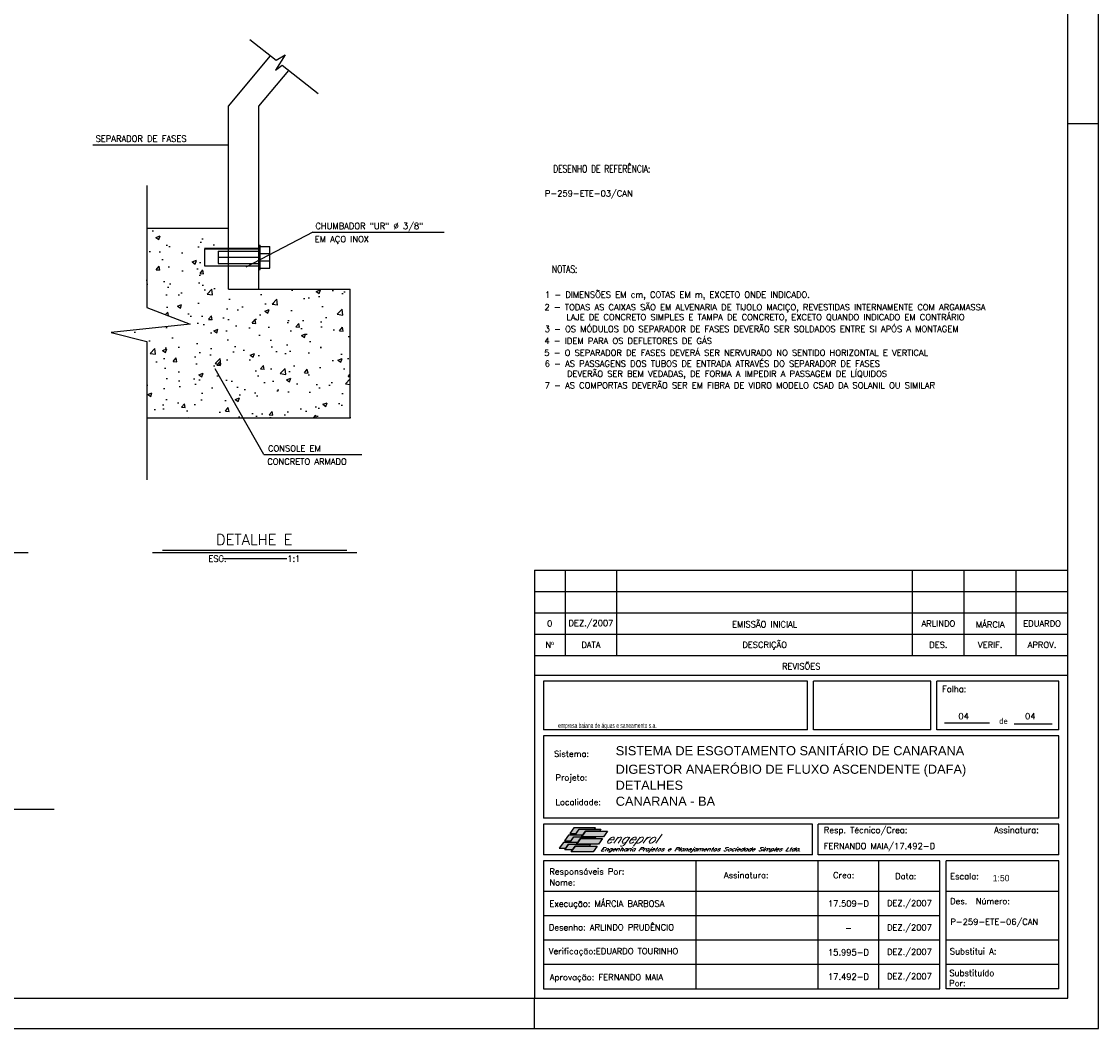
# Model space of a CAD drawing. Extents: x -11351 to -7146, y -6418 to -3448.
# Tile 9 of 10: x -8912 to -7146, y -6418 to -4765. Entities that reach past the tile are written whole.
import ezdxf
from ezdxf.enums import TextEntityAlignment as Align

# ---------------------------------------------------------------- set-up
doc = ezdxf.new("R2010")
doc.units = 0
doc.header["$LTSCALE"] = 10
doc.header["$MEASUREMENT"] = 0
doc.linetypes.add('DASHDOT', pattern=[1, 0.5, -0.25, 0, -0.25])
doc.linetypes.add('LIN0', pattern=[0])
doc.layers.get('0').update_dxf_attribs({"linetype": 'CONTINUOUS'})
for name, color, linetype in [('BAR-EIXOS', 8, 'DASHDOT'), ('CARIMBO', 7, 'CONTINUOUS'), ('CURVAS', 7, 'LIN0'), ('PADRÃO', 5, 'CONTINUOUS'), ('PAREDE', 7, 'CONTINUOUS'), ('PIT1', 1, 'CONTINUOUS'), ('PIT5', 5, 'CONTINUOUS'), ('TEXTO', 2, 'CONTINUOUS'), ('TPD', 7, 'CONTINUOUS')]:
    doc.layers.add(name, color=color, linetype=linetype)
doc.layers.add('FORM2', color=1, linetype='CONTINUOUS', lineweight=9)
doc.styles.add('ISOCP', font='ARIAL.TTF')
doc.styles.add('ROMAMS', font='ROMANS.shx', dxfattribs={"height": 1.2})
doc.styles.add('ROMAND', font='ROMANS.SHX', dxfattribs={"oblique": 15, "height": 800})
doc.styles.add('ROMANS', font='romans.shx')
doc.styles.add('STYLE1', font='ROCK.TTF')

msp = doc.modelspace()

# ---------------------------------------------------------------- hatches: boundary and pattern name
at = {"layer": 'BAR-EIXOS', "linetype": 'Continuous', "ltscale": 100}
h = msp.add_hatch(dxfattribs=at)
h.set_pattern_fill('AR-CONC', color=9, scale=10, style=0)
h.set_pattern_definition([(50, (-54534.46, -9524.38), (71.72602, -6.27521), [7.5, -82.5]), (355, (-54534.46, -9524.38), (-13.87513, 75.21921), [6, -66]), (100.4514, (-54528.484, -9524.9), (57.85094, 68.94395), [6.37402, -70.11421]), (46.1842, (-54534.46, -9504.38), (106.7241, -16.5519), [11.25, -123.75]), (96.6356, (-54525.57, -9505.76), (93.46627, 97.41179), [9.56103, -105.1713]), (351.1842, (-54534.46, -9504.38), (93.4662, 97.41186), [9, -99]), (21, (-54524.46, -9509.38), (59.690705, -40.26189), [7.5, -82.5]), (326, (-54524.46, -9509.38), (24.33153, 72.515), [6, -66]), (71.4514, (-54519.49, -9512.73), (84.02226, 32.25305), [6.37402, -70.11421]), (37.5, (-54534.461, -9524.378), (1.215986, 33.289385), [0, -65.2, 0, -67, 0, -66.25]), (7.5, (-54534.46, -9524.378), (26.306954, 39.44117), [0, -38.2, 0, -63.7, 0, -25.25]), (327.5, (-54556.761, -9524.378), (53.382244, -2.255487), [0, -25, 0, -78, 0, -103.5]), (317.5, (-54566.76, -9524.38), (58.318617, 10.0105), [0, -32.5, 0, -51.8, 0, -73.5])])
h.paths.add_polyline_path([(-8635.6, -5261.7), (-8765.4, -5275.4), (-8706.7, -5290.1), (-8706.7, -5415.6), (-8373.2, -5415.6), (-8373.2, -5204.4), (-8573.2, -5204.4), (-8573.2, -5166.2), (-8612.5, -5166.2), (-8612.5, -5137.2), (-8573.2, -5137.2), (-8573.2, -5104.4), (-8635, -5104.4), (-8706.7, -5104.4), (-8706.7, -5234.3)])
at = {"layer": 'CARIMBO'}
h = msp.add_hatch(color=82, dxfattribs=at)
h.paths.add_polyline_path([(-8013.3, -6097.4), (-8002.5, -6097.4), (-7998, -6090.8), (-7972.8, -6090.8), (-7970.8, -6088.1), (-8006.7, -6088.1)])
h.paths.add_polyline_path([(-8015.2, -6100.2), (-8021.8, -6109.6), (-8011, -6109.6), (-8006.3, -6103), (-7993.8, -6103), (-7991.8, -6100.2), (-8004.5, -6100.2)])
h.paths.add_polyline_path([(-8023.7, -6112.4), (-8030.3, -6121.8), (-8019.5, -6121.8), (-8015, -6115.3), (-8002.2, -6115.3), (-8000.3, -6112.4)])
h = msp.add_hatch(color=100, dxfattribs=at)
h.paths.add_polyline_path([(-7987.3, -6093.8), (-7964, -6093.8), (-7962, -6090.8), (-7997.9, -6090.8), (-8004.5, -6100.2), (-7991.8, -6100.2), (-7991.7, -6100.2)])
h.paths.add_polyline_path([(-7995.7, -6106), (-7972.5, -6106), (-7970.5, -6103.2), (-7993.7, -6103.2), (-7993.8, -6103.2), (-7993.6, -6103), (-8006.3, -6103), (-8012.9, -6112.4), (-8000.3, -6112.4), (-8000.2, -6112.4)])
h.paths.add_polyline_path([(-8004.3, -6118.3), (-7981, -6118.3), (-7979.1, -6115.4), (-8002.1, -6115.4), (-8002.2, -6115.4), (-8002.2, -6115.3), (-8014.9, -6115.3), (-8021.5, -6124.6), (-8008.7, -6124.6)])
h = msp.add_hatch(color=71, dxfattribs=at)
h.paths.add_polyline_path([(-7987.2, -6093.8), (-7991.6, -6100.2), (-7991.7, -6100.2), (-7993.6, -6103), (-7993.6, -6103), (-7993.7, -6103.2), (-7957.9, -6103.2), (-7951.3, -6093.8)])
h.paths.add_polyline_path([(-7966.3, -6115.4), (-7959.7, -6106), (-7995.6, -6106), (-8000.1, -6112.4), (-8000.2, -6112.4), (-8002.2, -6115.3), (-8002, -6115.3), (-8002.1, -6115.4)])
h.paths.add_polyline_path([(-8004.2, -6118.3), (-8008.7, -6124.6), (-8008.7, -6124.6), (-8010.8, -6127.7), (-7974.9, -6127.7), (-7968.3, -6118.3)])

# ---------------------------------------------------------------- linework, layer by layer
at = {"color": 9}
msp.add_line((-8858.8, -6058.3), (-9121.8, -6058.3), dxfattribs=at)
at = {"layer": 'CARIMBO', "color": 6}
for p, q in [((-8071, -5665.6), (-8071, -6367.6)), ((-7196, -5838.5), (-8071, -5838.5)), ((-7623.3, -5847.6), (-8056, -5847.6)), ((-8056, -5847.6), (-8056, -5927.6)), ((-7623.3, -5927.6), (-7623.3, -5847.6)), ((-7421, -5847.6), (-7613.3, -5847.6)), ((-7613.3, -5927.6), (-7613.3, -5847.6)), ((-7421, -5927.6), (-7421, -5847.6)), ((-7211, -5847.6), (-7411, -5847.6)), ((-7411, -5927.6), (-7411, -5847.6)), ((-7211, -5927.6), (-7211, -5847.6)), ((-7623.3, -5927.6), (-8056, -5927.6)), ((-7421, -5927.6), (-7613.3, -5927.6)), ((-7211, -5927.6), (-7411, -5927.6)), ((-8056, -5937.6), (-8056, -6072.6)), ((-7211, -5937.6), (-8056, -5937.6)), ((-7211, -6072.6), (-7211, -5937.6)), ((-7211, -6072.6), (-8056, -6072.6)), ((-7615.3, -6082.6), (-8056, -6082.6)), ((-8056, -6082.6), (-8056, -6132.6)), ((-7615.3, -6132.6), (-7615.3, -6082.6)), ((-7211, -6082.6), (-7606, -6082.6)), ((-7606, -6132.6), (-7606, -6082.6)), ((-7211, -6132.6), (-7211, -6082.6)), ((-7615.3, -6132.6), (-8056, -6132.6)), ((-8056, -6142.6), (-8056, -6352.6)), ((-7406, -6142.6), (-8056, -6142.6)), ((-7806, -6352.6), (-7806, -6142.6)), ((-7211, -6132.6), (-7606, -6132.6)), ((-7606, -6352.6), (-7606, -6142.6)), ((-7506, -6352.6), (-7506, -6142.6)), ((-7406, -6352.6), (-7406, -6142.6)), ((-7211, -6142.6), (-7396, -6142.6)), ((-7396, -6352.6), (-7396, -6142.6)), ((-7211, -6352.6), (-7211, -6142.6)), ((-7211, -6352.6), (-7211, -6142.6)), ((-7406, -6192.6), (-8056, -6192.6)), ((-7211, -6192.6), (-7396, -6192.6)), ((-8056, -6352.6), (-7406, -6352.6)), ((-7211, -6352.6), (-7396, -6352.6))]:
    msp.add_line(p, q, dxfattribs=at)
at = {"layer": 'CARIMBO', "color": 3}
for p, q in [((-8071, -5665.6), (-7196, -5665.6)), ((-8071, -5700.6), (-7196, -5700.6)), ((-8071, -5735.6), (-7196, -5735.6)), ((-7398.3, -5916.1), (-7324.6, -5916.1)), ((-7284.2, -5917.5), (-7221.7, -5917.5)), ((-7406, -6232.6), (-8056, -6232.6)), ((-7406, -6272.6), (-8056, -6272.6)), ((-7406, -6312.6), (-8056, -6312.6)), ((-7211, -6312.6), (-7396, -6312.6))]:
    msp.add_line(p, q, dxfattribs=at)
at = {"layer": 'CARIMBO', "color": 4}
for p, q in [((-8021, -5665.6), (-8021, -5805.6)), ((-7936, -5805.6), (-7936, -5665.6)), ((-7451, -5805.6), (-7451, -5665.6)), ((-7366, -5805.6), (-7366, -5665.6)), ((-7281, -5805.6), (-7281, -5665.6)), ((-8071, -5770.6), (-7196, -5770.6)), ((-8071, -5805.6), (-7196, -5805.6)), ((-7211, -6272.6), (-7396, -6272.6))]:
    msp.add_line(p, q, dxfattribs=at)
at = {"layer": 'CARIMBO', "color": 2, "linetype": 'Continuous'}
for points in [[(-8002.5, -6097.4), (-7998, -6090.8), (-7972.8, -6090.8), (-7970.8, -6088.1), (-8006.7, -6088.1), (-8013.3, -6097.4), (-8002.5, -6097.4)], [(-7964, -6093.8), (-7987.2, -6093.8), (-7991.6, -6100.2), (-8004.5, -6100.2), (-7997.9, -6090.8), (-7962, -6090.8), (-7964, -6093.8)], [(-7987.3, -6093.8), (-7951.3, -6093.8), (-7957.9, -6103.2), (-7993.8, -6103.2), (-7987.3, -6093.8)], [(-7991.8, -6100.2), (-8004.5, -6100.2), (-8015.2, -6100.2), (-8021.8, -6109.6), (-8011, -6109.6), (-8006.3, -6103), (-7993.8, -6103), (-7991.8, -6100.2)], [(-7972.5, -6106), (-7995.6, -6106), (-8000.1, -6112.4), (-8012.9, -6112.4), (-8006.3, -6103), (-7993.6, -6103), (-7993.7, -6103.2), (-7970.5, -6103.2), (-7972.5, -6106)], [(-7995.7, -6106), (-7959.7, -6106), (-7966.3, -6115.4), (-8002.2, -6115.4), (-7995.7, -6106)], [(-8019.5, -6121.8), (-8015, -6115.3), (-8002.2, -6115.3), (-8000.3, -6112.4), (-8023.7, -6112.4), (-8030.3, -6121.8), (-8019.5, -6121.8)], [(-7981, -6118.3), (-8004.2, -6118.3), (-8008.7, -6124.6), (-8021.5, -6124.6), (-8014.9, -6115.3), (-8002, -6115.3), (-8002.1, -6115.4), (-7979.1, -6115.4), (-7981, -6118.3)], [(-8004.3, -6118.3), (-7968.3, -6118.3), (-7974.9, -6127.7), (-8010.8, -6127.7), (-8004.3, -6118.3)]]:
    msp.add_lwpolyline(points, dxfattribs=at)
at = {"layer": 'CURVAS', "color": 9}
for p, q in [((-8521.2, -5172.2), (-8521.2, -5132.2)), ((-8505.2, -5170.2), (-8505.2, -5134.2))]:
    msp.add_line(p, q, dxfattribs=at)
at = {"layer": 'FORM2', "color": 2}
msp.add_line((-8071, -6367.6), (-8071, -6417.6), dxfattribs=at)
at = {"layer": 'PADRÃO', "color": 2}
for p, q in [((-7196, -4932.6), (-7146, -4932.6)), ((-8071, -6417.6), (-8071, -6367.6))]:
    msp.add_line(p, q, dxfattribs=at)
msp.add_lwpolyline([(-11351, -3447.6), (-11351, -6417.6), (-7146, -6417.6), (-7146, -3447.6), (-11351, -3447.6)], dxfattribs=at)
at = {"layer": 'PADRÃO', "color": 1}
msp.add_lwpolyline([(-11226, -6367.6), (-7196, -6367.6), (-7196, -3497.6), (-11226, -3497.6)], close=True, dxfattribs=at)
at = {"layer": 'PAREDE', "color": 3}
for p, q in [((-8573.2, -4904.4), (-8503.9, -4821.8)), ((-8523.2, -4904.4), (-8473.8, -4845.5)), ((-8573.2, -5204.4), (-8573.2, -4904.4)), ((-8523.2, -5204.4), (-8523.2, -4904.4))]:
    msp.add_line(p, q, dxfattribs=at)
at = {"layer": 'PAREDE'}
for p, q in [((-8706.7, -5104.4), (-8573.2, -5104.4)), ((-8573.2, -5204.4), (-8573.2, -5104.4)), ((-8573.2, -5204.4), (-8373.2, -5204.4)), ((-8373.2, -5415.6), (-8373.2, -5204.4)), ((-8706.7, -5415.6), (-8373.2, -5415.6))]:
    msp.add_line(p, q, dxfattribs=at)
at = {"layer": 'PAREDE', "color": 9}
for p, q in [((-8612.5, -5137.2), (-8523.2, -5137.2)), ((-8612.5, -5138.2), (-8523.2, -5138.2)), ((-8612.5, -5138.2), (-8612.5, -5166.2)), ((-8523.2, -5132.2), (-8521.2, -5132.2)), ((-8521.2, -5134.2), (-8505.2, -5134.2)), ((-8589.7, -5142.2), (-8523.2, -5142.2)), ((-8589.7, -5142.2), (-8589.7, -5162.2)), ((-8589.7, -5152.2), (-8523.2, -5152.2)), ((-8521.2, -5146.2), (-8505.2, -5146.2)), ((-8612.5, -5166.2), (-8523.2, -5166.2)), ((-8589.7, -5162.2), (-8523.2, -5162.2)), ((-8523.2, -5172.2), (-8521.2, -5172.2)), ((-8521.2, -5158.2), (-8505.2, -5158.2)), ((-8521.2, -5170.2), (-8505.2, -5170.2))]:
    msp.add_line(p, q, dxfattribs=at)
at = {"layer": 'PAREDE', "color": 2}
msp.add_line((-8573.2, -5204.4), (-8523.2, -5204.4), dxfattribs=at)
at = {"layer": 'PIT1', "color": 9}
for p, q in [((-8795.3, -4967.4), (-8573.2, -4967.4)), ((-8434.5, -5110.7), (-8544.7, -5168.5)), ((-8434.5, -5110.7), (-8219.3, -5110.7)), ((-8514.8, -5475.7), (-8594.7, -5335.2)), ((-8514.8, -5475.7), (-8354.3, -5475.7))]:
    msp.add_line(p, q, dxfattribs=at)
for points in [[(-8537.8, -4795), (-8494.8, -4828.9), (-8479.9, -4820), (-8495.7, -4845.2), (-8484.8, -4836.8), (-8425.7, -4883.3)], [(-8706.7, -5034.3), (-8706.7, -5234.3), (-8635.6, -5261.7), (-8765.4, -5275.4), (-8706.7, -5290.1), (-8706.7, -5517.2)]]:
    msp.add_lwpolyline(points, dxfattribs=at)
at = {"layer": 'PIT5', "linetype": 'Continuous'}
msp.add_line((-8635, -5104.4), (-8573.2, -5104.4), dxfattribs=at)
at = {"layer": 'TEXTO', "color": 6, "ltscale": 0.3}
msp.add_line((-8681, -5632.9), (-8379.1, -5632.9), dxfattribs=at)
at = {"layer": 'TEXTO', "color": 7, "ltscale": 0.3}
for p, q in [((-9645.5, -5636.8), (-8901.7, -5636.8)), ((-8697.4, -5636.8), (-8362.7, -5636.8))]:
    msp.add_line(p, q, dxfattribs=at)
at = {"layer": 'TEXTO', "ltscale": 0.3}
msp.add_line((-8477, -5646.7), (-8582.6, -5646.7), dxfattribs=at)

# ---------------------------------------------------------------- texts
at = {"color": 3, "style": 'ROMANS'}
for s, p in [('SEPARADOR DE FASES', (-8790.9, -4965.5)), ('CHUMBADOR "UR" %%C 3/8"', (-8430.4, -5108.8)), ('EM AÇO INOX', (-8431.5, -5130.4)), ('CONSOLE EM', (-8508.1, -5473.8)), ('CONCRETO ARMADO', (-8509.3, -5495.4))]:
    msp.add_text(s, height=10, dxfattribs=at).set_placement(p, align=Align.BOTTOM_LEFT)
at = {"layer": 'CARIMBO', "color": 2, "style": 'ROMANS'}
for s, p in [('DEZ./2007', (-7978.5, -5753.1)), ('EMISSÃO INICIAL', (-7693.5, -5753.1)), ('ARLINDO', (-7408.5, -5753.1)), ('MÁRCIA', (-7323.5, -5753.1)), ('EDUARDO', (-7238.5, -5753.1)), ('Nº', (-8046, -5788.1)), ('DATA', (-7978.5, -5788.1)), ('DESCRIÇÃO', (-7693.5, -5788.1)), ('DES.', (-7408.5, -5788.1)), ('VERIF.', (-7323.5, -5788.1)), ('APROV.', (-7238.5, -5788.1)), ('REVISÕES', (-7633.5, -5822.1)), ('17.509-D', (-7556, -6212.6)), ('DEZ./2007', (-7456, -6212.6)), ('-', (-7556, -6252.6)), ('DEZ./2007', (-7456, -6252.6)), ('15.995-D', (-7556, -6292.6)), ('DEZ./2007', (-7456, -6292.6)), ('17.492-D', (-7556, -6332.6)), ('DEZ./2007', (-7456, -6332.6))]:
    msp.add_text(s, height=10, dxfattribs=at).set_placement(p, align=Align.MIDDLE)
for s, p in [('Folha:', (-7402.5, -5865.5)), ('Sistema:', (-8039, -5971.9)), ('Projeto:', (-8036.6, -6010.8)), ('Localidade:', (-8036.6, -6051.1)), ('Resp. Técnico/Crea:', (-7596.5, -6097)), ('Assinatura:', (-7317.1, -6096.9)), ('FERNANDO MAIA/17.492-D', (-7596.5, -6123.3)), ('Responsáveis Por:', (-8046.6, -6165)), ('Responsáveis Por:', (-8046.6, -6165)), ('Assinatura:', (-7760.3, -6171)), ('Crea:', (-7581.2, -6171)), ('Data:', (-7479.4, -6172.7)), ('Escala:', (-7389.3, -6172.8)), ('Nome:', (-8046.6, -6182.9)), ('Nome:', (-8046.6, -6182.9)), ('Execução: MÁRCIA BARBOSA', (-8046.6, -6217.8)), ('Des.  Número:', (-7389.3, -6213.6)), ('Desenho: ARLINDO PRUDÊNCIO', (-8047.5, -6256.7)), ('Verificação:EDUARDO TOURINHO', (-8047.5, -6295.7)), ('Substitui A:', (-7389.7, -6296)), ('Substituído ', (-7390.5, -6331.5)), ('Aprovação: FERNANDO MAIA', (-8045.8, -6338.4)), ('Por:', (-7390.9, -6348.2))]:
    msp.add_text(s, height=10, dxfattribs=at).set_placement(p)
at = {"layer": 'CARIMBO', "color": 174, "style": 'ISOCP', "width": 0.698299}
msp.add_text('empresa baiana de águas e saneamento s.a.', height=8.25, dxfattribs=at).set_placement((-8032.2, -5924.6), (-7870.7, -5924.6), align=Align.FIT)
at = {"layer": 'CARIMBO', "color": 8, "style": 'ROMANS'}
for s, p in [('04', (-7375.7, -5910.1)), ('04', (-7266.4, -5910.1)), ('P-259-ETE-06/CAN', (-7388.8, -6247.5))]:
    msp.add_text(s, height=10, dxfattribs=at).set_placement(p)
at = {"layer": 'CARIMBO', "color": 74, "style": 'ROMAMS', "oblique": 35}
msp.add_text('engeprol', height=15, dxfattribs=at).set_placement((-7955.1, -6113.7))
at = {"layer": 'CARIMBO', "color": 3, "style": 'ROMAMS', "oblique": 35, "width": 1.121413}
msp.add_text('Engenharia Projetos e Planejamentos Sociedade Simples Ltda.', height=6, dxfattribs=at).set_placement((-7963, -6126.4), (-7634.6, -6126.4), align=Align.FIT)
at = {"layer": 'CARIMBO', "color": 2, "insert": (-7308.9, -5907.8), "char_height": 10, "width": 129.33, "attachment_point": 1}
msp.add_mtext('\\Fisocp.shx;de', dxfattribs=at)
at = {"layer": 'CARIMBO', "color": 5, "char_height": 15, "width": 687, "attachment_point": 1}
for s, insert in [('{\\fArial|b0|i0|c0|p34;SISTEMA DE ESGOTAMENTO SANITÁRIO DE CANARANA}', (-7937.8, -5954.3)), ('{\\fArial|b0|i0|c0|p34;DIGESTOR ANAERÓBIO DE FLUXO ASCENDENTE (DAFA)}', (-7938, -5984.7)), ('{\\fArial|b0|i0|c0|p34;DETALHES}', (-7938, -6010.9)), ('{\\fArial|b0|i0|c0|p34;CANARANA - BA}', (-7937.8, -6037.2))]:
    msp.add_mtext(s, dxfattribs=dict(at, insert=insert))
at = {"layer": 'PADRÃO', "color": 4, "style": 'ROMANS', "width": 0.75}
for s, p in [('DESENHO DE REFERÊNCIA:', (-7960.7, -5005.4)), ('NOTAS:', (-8021.5, -5171.5))]:
    msp.add_text(s, height=12, dxfattribs=at).set_placement(p, align=Align.MIDDLE)
at = {"layer": 'PADRÃO', "color": 2, "style": 'ROMANS'}
msp.add_text('0', height=10, dxfattribs=at).set_placement((-8046, -5753.1), align=Align.MIDDLE)
at = {"layer": 'PADRÃO', "color": 8, "style": 'STYLE1'}
msp.add_text('1:50', height=10.5, dxfattribs=at).set_placement((-7319.3, -6176))
at = {"layer": 'TEXTO', "color": 5, "ltscale": 0.3, "style": 'ROMAND'}
msp.add_text('DETALHE E', height=17.5, rotation=360, dxfattribs=at).set_placement((-8530.8, -5615.4), align=Align.MIDDLE)
at = {"layer": 'TEXTO', "ltscale": 0.3, "style": 'ROMANS'}
msp.add_text('ESC.             1:1', height=10, rotation=360, dxfattribs=at).set_placement((-8530.6, -5646.7), align=Align.MIDDLE)
at = {"layer": 'TPD', "color": 2, "style": 'ROMANS'}
for s, p in [('P-259-ETE-03/CAN', (-8053.9, -5052.4)), ('1 - DIMENSÕES EM cm, COTAS EM m, EXCETO ONDE INDICADO.', (-8053.9, -5218.5)), ('2 - TODAS AS CAIXAS SÃO EM ALVENARIA DE TIJOLO MACIÇO, REVESTIDAS INTERNAMENTE COM ARGAMASSA ', (-8054.6, -5239.1)), (' LAJE DE CONCRETO SIMPLES E TAMPA DE CONCRETO, EXCETO QUANDO INDICADO EM CONTRÁRIO', (-8025.7, -5255.4)), ('3 - OS MÓDULOS DO SEPARADOR DE FASES DEVERÃO SER SOLDADOS ENTRE SI APÓS A MONTAGEM', (-8054.3, -5274.8)), ('4 - IDEM PARA OS DEFLETORES DE GÁS', (-8054.7, -5294.3)), ('5 - O SEPARADOR DE FASES DEVERÁ SER NERVURADO NO SENTIDO HORIZONTAL E VERTICAL', (-8055, -5313.9)), ('6 - AS PASSAGENS DOS TUBOS DE ENTRADA ATRAVÉS DO SEPARADOR DE FASES ', (-8054.3, -5331.7)), (' DEVERÃO SER BEM VEDADAS, DE FORMA A IMPEDIR A PASSAGEM DE LÍQUIDOS', (-8024.6, -5348.3)), ('7 - AS COMPORTAS DEVERÃO SER EM FIBRA DE VIDRO MODELO CSAD DA SOLANIL OU SIMILAR', (-8054.3, -5367.4))]:
    msp.add_text(s, height=10, rotation=359.9999, dxfattribs=at).set_placement(p)

doc.saveas('drawing.dxf')
